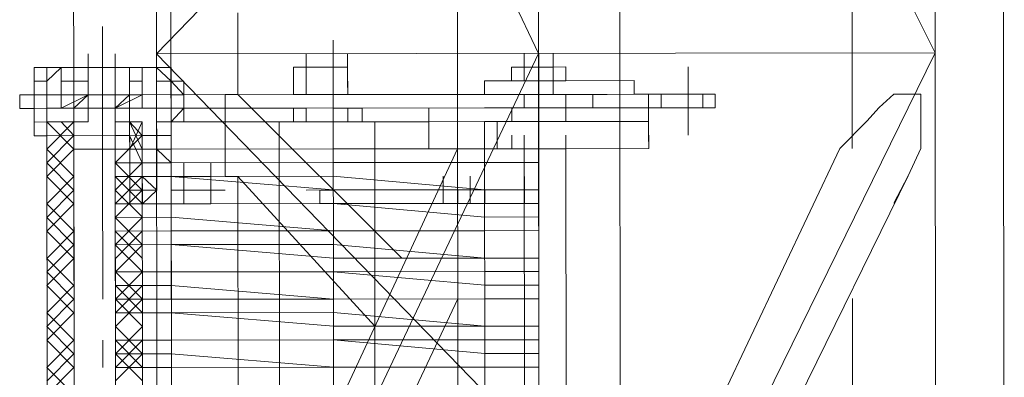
# Model space of a CAD drawing. Header units: inches. Extents: x -5850 to 5646, y 8947 to 13007.
# Tile 191 of 256: x -4162 to -4131, y 11076 to 11088. Entities that reach past the tile are written whole.
import ezdxf

# ---------------------------------------------------------------- set-up
doc = ezdxf.new("R2010")
doc.units = ezdxf.units.IN
doc.header["$MEASUREMENT"] = 0
doc.layers.add('at_Entity', color=7, linetype='Continuous')
doc.layers.add('at_Rect', color=7, linetype='Continuous')

msp = doc.modelspace()

# ---------------------------------------------------------------- linework, layer by layer
at = {"layer": 'at_Entity', "color": 7, "lineweight": 20}
for p, q in [((-4156.793, 10561.031), (-4157.478, 11328.106)), ((-4160.296, 11111.415), (-4160.274, 11086.494)), ((-4157.708, 11086.496), (-4157.731, 11111.417)), ((-4157.731, 11111.417), (-4145.886, 11086.507)), ((-4133.641, 11111.439), (-4157.708, 11086.496)), ((-4148.418, 11111.426), (-4148.396, 11086.505)), ((-4145.909, 11111.428), (-4133.618, 11086.518)), ((-4145.886, 11086.507), (-4145.909, 11111.428)), ((-4143.377, 11086.509), (-4143.399, 11111.43)), ((-4133.618, 11086.518), (-4133.641, 11111.439)), ((-4131.499, 11086.52), (-4131.522, 11111.441)), ((-4136.186, 11089.471), (-4136.183, 11086.515)), ((-4155.199, 11086.498), (-4155.2, 11087.764)), ((-4160.274, 11086.494), (-4160.251, 11061.567)), ((-4159.827, 11086.071), (-4159.827, 11086.494)), ((-4159.827, 11086.071), (-4159.827, 11086.494)), ((-4158.991, 11086.071), (-4158.991, 11086.495)), ((-4158.991, 11086.071), (-4158.991, 11086.495)), ((-4133.618, 11086.518), (-4157.708, 11086.496)), ((-4157.686, 11061.57), (-4157.708, 11086.496)), ((-4157.708, 11086.496), (-4133.596, 11061.591)), ((-4145.886, 11086.507), (-4157.686, 11061.57)), ((-4155.198, 11085.227), (-4155.199, 11086.498)), ((-4153.08, 11086.077), (-4153.08, 11086.5)), ((-4153.08, 11086.077), (-4153.08, 11086.5)), ((-4152.243, 11086.077), (-4152.244, 11086.501)), ((-4152.243, 11086.077), (-4152.244, 11086.501)), ((-4152.243, 11086.077), (-4152.244, 11086.501)), ((-4152.243, 11086.077), (-4152.244, 11086.501)), ((-4151.797, 11086.078), (-4151.797, 11086.502)), ((-4148.396, 11086.505), (-4148.374, 11061.578)), ((-4146.332, 11086.083), (-4146.333, 11086.506)), ((-4146.332, 11086.083), (-4146.333, 11086.506)), ((-4145.864, 11061.58), (-4145.886, 11086.507)), ((-4133.618, 11086.518), (-4145.864, 11061.58)), ((-4145.44, 11086.083), (-4145.44, 11086.507)), ((-4145.44, 11086.083), (-4145.44, 11086.507)), ((-4145.44, 11086.083), (-4145.44, 11086.507)), ((-4143.355, 11061.582), (-4143.377, 11086.509)), ((-4136.183, 11086.515), (-4136.181, 11083.56)), ((-4133.596, 11061.591), (-4133.618, 11086.518)), ((-4131.477, 11061.593), (-4131.499, 11086.52)), ((-4160.664, 11086.07), (-4161.5, 11086.069)), ((-4161.5, 11086.069), (-4161.499, 11085.221)), ((-4161.109, 11085.646), (-4160.664, 11086.07)), ((-4160.664, 11086.07), (-4160.273, 11086.07)), ((-4160.664, 11086.07), (-4160.663, 11085.646)), ((-4160.273, 11086.07), (-4158.544, 11086.072)), ((-4160.273, 11086.07), (-4160.272, 11085.223)), ((-4158.991, 11086.071), (-4159.827, 11086.071)), ((-4159.827, 11086.071), (-4159.826, 11085.223)), ((-4159.827, 11086.071), (-4158.991, 11086.071)), ((-4158.991, 11086.071), (-4158.99, 11085.224)), ((-4158.544, 11086.072), (-4158.544, 11085.224)), ((-4158.544, 11085.648), (-4158.544, 11086.072)), ((-4158.544, 11086.072), (-4158.154, 11086.072)), ((-4158.154, 11086.072), (-4157.262, 11086.073)), ((-4158.154, 11085.648), (-4158.154, 11086.072)), ((-4158.154, 11086.072), (-4157.708, 11086.072)), ((-4157.708, 11086.072), (-4157.708, 11085.649)), ((-4157.262, 11086.073), (-4157.262, 11085.649)), ((-4152.243, 11086.077), (-4153.47, 11086.076)), ((-4153.47, 11086.076), (-4153.469, 11085.229)), ((-4153.08, 11086.077), (-4153.079, 11085.229)), ((-4153.08, 11086.077), (-4152.243, 11086.077)), ((-4152.243, 11086.077), (-4153.08, 11086.077)), ((-4152.243, 11086.077), (-4151.797, 11086.078)), ((-4152.243, 11086.077), (-4151.797, 11086.078)), ((-4152.243, 11086.077), (-4152.242, 11085.23)), ((-4151.797, 11086.078), (-4151.796, 11085.23)), ((-4151.797, 11086.078), (-4151.796, 11085.23)), ((-4146.722, 11086.082), (-4146.332, 11086.083)), ((-4146.722, 11086.082), (-4146.722, 11085.658)), ((-4146.332, 11085.659), (-4146.332, 11086.083)), ((-4146.332, 11086.083), (-4145.44, 11086.083)), ((-4145.44, 11086.083), (-4146.332, 11086.083)), ((-4145.44, 11086.083), (-4146.332, 11086.083)), ((-4146.332, 11086.083), (-4146.332, 11085.659)), ((-4145.05, 11086.084), (-4145.44, 11086.083)), ((-4145.44, 11086.083), (-4145.05, 11086.084)), ((-4145.05, 11086.084), (-4145.049, 11085.66)), ((-4161.5, 11085.645), (-4161.109, 11085.646)), ((-4161.499, 11085.221), (-4161.5, 11085.645)), ((-4161.109, 11085.222), (-4161.109, 11085.646)), ((-4160.663, 11085.646), (-4160.273, 11085.646)), ((-4160.272, 11085.223), (-4160.273, 11085.646)), ((-4158.544, 11085.224), (-4158.544, 11085.648)), ((-4158.544, 11085.224), (-4158.544, 11085.648)), ((-4158.544, 11085.224), (-4158.544, 11085.648)), ((-4158.544, 11085.648), (-4158.154, 11085.648)), ((-4157.708, 11085.649), (-4157.262, 11085.649)), ((-4157.262, 11085.649), (-4156.871, 11085.649)), ((-4157.262, 11085.649), (-4157.261, 11085.225)), ((-4156.871, 11085.649), (-4156.871, 11085.226)), ((-4153.469, 11085.229), (-4153.47, 11085.652)), ((-4153.469, 11085.229), (-4153.47, 11085.652)), ((-4151.796, 11085.23), (-4151.797, 11085.654)), ((-4146.332, 11085.659), (-4147.559, 11085.658)), ((-4147.559, 11085.658), (-4147.558, 11085.234)), ((-4146.332, 11085.659), (-4145.44, 11085.66)), ((-4145.049, 11085.66), (-4146.332, 11085.659)), ((-4145.44, 11085.66), (-4145.439, 11085.236)), ((-4145.049, 11085.66), (-4145.44, 11085.66)), ((-4142.93, 11085.662), (-4145.049, 11085.66)), ((-4142.93, 11085.238), (-4142.93, 11085.662)), ((-4142.93, 11085.238), (-4142.93, 11085.662)), ((-4161.499, 11085.221), (-4161.945, 11085.221)), ((-4161.945, 11085.221), (-4161.945, 11084.803)), ((-4161.499, 11085.221), (-4161.945, 11085.221)), ((-4161.945, 11085.221), (-4161.945, 11084.803)), ((-4161.109, 11085.222), (-4161.499, 11085.221)), ((-4161.109, 11085.222), (-4161.499, 11085.221)), ((-4161.499, 11085.221), (-4161.498, 11084.379)), ((-4161.499, 11085.221), (-4161.499, 11084.803)), ((-4161.498, 11084.379), (-4161.499, 11085.221)), ((-4161.108, 11084.38), (-4161.109, 11085.222)), ((-4160.663, 11085.222), (-4161.109, 11085.222)), ((-4161.109, 11085.222), (-4161.109, 11084.804)), ((-4160.272, 11085.223), (-4160.663, 11085.222)), ((-4160.272, 11085.223), (-4158.544, 11085.224)), ((-4159.826, 11085.223), (-4160.272, 11085.223)), ((-4159.826, 11085.223), (-4158.99, 11085.224)), ((-4159.826, 11085.223), (-4159.826, 11084.805)), ((-4159.826, 11085.223), (-4159.826, 11084.805)), ((-4158.99, 11085.224), (-4158.989, 11084.805)), ((-4158.99, 11085.224), (-4158.989, 11084.805)), ((-4158.544, 11085.224), (-4158.99, 11085.224)), ((-4158.989, 11084.805), (-4158.99, 11085.224)), ((-4158.989, 11084.805), (-4158.99, 11085.224)), ((-4158.153, 11085.224), (-4158.544, 11085.224)), ((-4153.469, 11085.229), (-4158.153, 11085.224)), ((-4153.079, 11085.229), (-4157.707, 11085.225)), ((-4157.261, 11085.225), (-4156.871, 11085.226)), ((-4157.261, 11085.225), (-4157.26, 11084.383)), ((-4157.261, 11084.807), (-4157.261, 11085.225)), ((-4156.871, 11085.226), (-4156.87, 11084.807)), ((-4156.871, 11085.226), (-4156.87, 11084.807)), ((-4155.586, 11082.695), (-4155.588, 11085.227)), ((-4155.588, 11085.227), (-4155.198, 11085.227)), ((-4155.198, 11085.227), (-4150.119, 11080.163)), ((-4153.469, 11085.229), (-4152.242, 11085.23)), ((-4151.796, 11085.23), (-4153.469, 11085.229)), ((-4148.004, 11085.233), (-4152.242, 11085.23)), ((-4152.242, 11085.23), (-4151.796, 11085.23)), ((-4151.796, 11085.23), (-4151.35, 11085.23)), ((-4146.722, 11085.235), (-4148.004, 11085.233)), ((-4145.885, 11085.235), (-4146.722, 11085.235)), ((-4146.331, 11084.817), (-4146.331, 11085.235)), ((-4145.439, 11085.236), (-4145.885, 11085.235)), ((-4144.603, 11085.237), (-4145.439, 11085.236)), ((-4144.212, 11085.237), (-4145.439, 11085.236)), ((-4145.048, 11084.818), (-4145.049, 11085.236)), ((-4144.212, 11085.237), (-4144.603, 11085.237)), ((-4143.766, 11085.237), (-4144.212, 11085.237)), ((-4144.212, 11084.819), (-4144.212, 11085.237)), ((-4142.93, 11085.238), (-4143.766, 11085.237)), ((-4143.376, 11084.819), (-4143.376, 11085.238)), ((-4142.484, 11085.238), (-4142.93, 11085.238)), ((-4141.257, 11085.239), (-4142.484, 11085.238)), ((-4142.093, 11084.821), (-4142.093, 11085.239)), ((-4140.42, 11085.24), (-4141.257, 11085.239)), ((-4140.81, 11084.822), (-4140.811, 11085.24)), ((-4140.42, 11084.822), (-4140.42, 11085.24)), ((-4134.9, 11085.245), (-4135.345, 11084.827)), ((-4134.063, 11085.246), (-4134.9, 11085.245)), ((-4134.062, 11083.562), (-4134.063, 11085.246)), ((-4161.499, 11084.803), (-4161.945, 11084.803)), ((-4161.945, 11084.803), (-4161.499, 11084.803)), ((-4161.109, 11084.804), (-4161.499, 11084.803)), ((-4161.499, 11084.803), (-4161.498, 11083.956)), ((-4160.662, 11084.804), (-4161.109, 11084.804)), ((-4161.108, 11084.38), (-4161.109, 11084.804)), ((-4160.272, 11084.804), (-4160.662, 11084.804)), ((-4159.826, 11084.805), (-4160.272, 11084.804)), ((-4160.272, 11084.38), (-4160.272, 11084.804)), ((-4160.272, 11084.38), (-4160.272, 11084.804)), ((-4160.272, 11084.804), (-4160.271, 11083.538)), ((-4160.272, 11084.38), (-4160.272, 11084.804)), ((-4160.272, 11084.38), (-4160.272, 11084.804)), ((-4159.826, 11084.805), (-4158.989, 11084.805)), ((-4158.153, 11084.806), (-4158.989, 11084.805)), ((-4158.988, 11083.54), (-4158.989, 11084.805)), ((-4158.989, 11084.382), (-4158.989, 11084.805)), ((-4158.543, 11084.382), (-4158.543, 11084.806)), ((-4158.543, 11084.382), (-4158.543, 11084.806)), ((-4158.543, 11084.382), (-4158.543, 11084.806)), ((-4158.543, 11084.382), (-4158.543, 11084.806)), ((-4157.707, 11084.807), (-4158.153, 11084.806)), ((-4153.078, 11084.811), (-4157.707, 11084.807)), ((-4157.26, 11084.383), (-4157.261, 11084.807)), ((-4157.261, 11084.807), (-4157.26, 11084.383)), ((-4156.87, 11084.807), (-4157.261, 11084.807)), ((-4156.87, 11084.807), (-4156.87, 11084.384)), ((-4153.078, 11084.811), (-4153.469, 11084.81)), ((-4153.469, 11084.81), (-4153.468, 11084.387)), ((-4147.558, 11084.816), (-4153.078, 11084.811)), ((-4153.078, 11084.811), (-4153.078, 11084.387)), ((-4151.35, 11084.812), (-4152.242, 11084.811)), ((-4152.242, 11084.811), (-4152.242, 11084.388)), ((-4152.242, 11084.388), (-4152.242, 11084.811)), ((-4151.796, 11084.388), (-4151.796, 11084.812)), ((-4151.796, 11084.388), (-4151.796, 11084.812)), ((-4151.349, 11084.388), (-4151.35, 11084.812)), ((-4149.286, 11084.39), (-4149.287, 11084.814)), ((-4149.286, 11084.39), (-4149.287, 11084.814)), ((-4146.721, 11084.816), (-4147.558, 11084.816)), ((-4146.721, 11084.816), (-4145.048, 11084.818)), ((-4146.721, 11084.816), (-4145.439, 11084.818)), ((-4146.721, 11084.816), (-4146.721, 11084.393)), ((-4145.439, 11084.818), (-4144.212, 11084.819)), ((-4144.602, 11084.818), (-4145.439, 11084.818)), ((-4145.048, 11084.818), (-4145.048, 11084.394)), ((-4144.212, 11084.819), (-4144.602, 11084.818)), ((-4143.766, 11084.819), (-4144.212, 11084.819)), ((-4142.929, 11084.82), (-4143.766, 11084.819)), ((-4142.483, 11084.82), (-4142.929, 11084.82)), ((-4141.256, 11084.821), (-4142.483, 11084.82)), ((-4142.483, 11084.396), (-4142.483, 11084.82)), ((-4140.42, 11084.822), (-4141.256, 11084.821)), ((-4135.345, 11084.827), (-4135.735, 11084.402)), ((-4147.167, 11084.392), (-4152.242, 11084.388)), ((-4149.286, 11084.39), (-4152.242, 11084.388)), ((-4151.796, 11084.388), (-4149.286, 11084.39)), ((-4142.483, 11084.396), (-4149.286, 11084.39)), ((-4149.286, 11084.39), (-4147.557, 11084.392)), ((-4149.285, 11083.548), (-4149.286, 11084.39)), ((-4142.483, 11084.396), (-4147.557, 11084.392)), ((-4147.533, 11056.515), (-4147.557, 11084.392)), ((-4147.167, 11084.392), (-4147.166, 11083.55)), ((-4146.721, 11084.393), (-4145.048, 11084.394)), ((-4142.482, 11083.554), (-4142.483, 11084.396)), ((-4135.735, 11084.402), (-4136.571, 11083.56)), ((-4161.498, 11084.379), (-4161.498, 11083.956)), ((-4160.272, 11084.38), (-4161.108, 11084.38)), ((-4161.083, 11056.503), (-4161.108, 11084.38)), ((-4161.108, 11083.956), (-4161.108, 11084.38)), ((-4161.108, 11083.956), (-4161.108, 11084.38)), ((-4160.271, 11083.538), (-4160.272, 11084.38)), ((-4160.272, 11084.38), (-4160.271, 11083.538)), ((-4160.272, 11084.38), (-4160.271, 11083.115)), ((-4158.989, 11084.382), (-4158.988, 11083.54)), ((-4158.989, 11084.382), (-4158.543, 11084.382)), ((-4158.543, 11084.382), (-4158.989, 11084.382)), ((-4158.542, 11083.54), (-4158.543, 11084.382)), ((-4158.543, 11084.382), (-4158.153, 11084.382)), ((-4158.543, 11084.382), (-4158.542, 11083.116)), ((-4158.128, 11056.506), (-4158.153, 11084.382)), ((-4157.706, 11083.541), (-4157.707, 11084.383)), ((-4157.707, 11084.383), (-4157.26, 11084.383)), ((-4157.26, 11084.383), (-4157.707, 11084.383)), ((-4157.707, 11084.383), (-4157.706, 11083.959)), ((-4157.26, 11084.383), (-4152.242, 11084.388)), ((-4156.87, 11084.384), (-4157.26, 11084.383)), ((-4157.236, 11056.507), (-4157.26, 11084.383)), ((-4157.26, 11084.383), (-4157.26, 11083.959)), ((-4157.26, 11084.383), (-4157.26, 11083.959)), ((-4153.468, 11084.387), (-4155.587, 11084.385)), ((-4155.587, 11084.385), (-4153.078, 11084.387)), ((-4155.587, 11084.385), (-4155.587, 11083.543)), ((-4153.915, 11084.386), (-4150.959, 11084.389)), ((-4153.89, 11056.51), (-4153.915, 11084.386)), ((-4153.468, 11084.387), (-4151.796, 11084.388)), ((-4151.796, 11084.388), (-4153.468, 11084.387)), ((-4150.959, 11084.389), (-4150.934, 11056.512)), ((-4161.108, 11083.956), (-4161.498, 11083.956)), ((-4160.271, 11083.538), (-4160.271, 11083.957)), ((-4158.988, 11083.54), (-4158.989, 11083.958)), ((-4157.706, 11083.959), (-4158.152, 11083.959)), ((-4157.26, 11083.959), (-4158.152, 11083.959)), ((-4157.706, 11083.541), (-4157.706, 11083.959)), ((-4149.285, 11083.548), (-4149.286, 11083.966)), ((-4149.285, 11083.548), (-4149.286, 11083.966)), ((-4146.72, 11083.551), (-4146.721, 11083.969)), ((-4146.33, 11083.551), (-4146.33, 11083.969)), ((-4146.33, 11083.551), (-4146.33, 11083.969)), ((-4145.047, 11083.552), (-4145.048, 11083.97)), ((-4145.047, 11083.552), (-4145.048, 11083.97)), ((-4145.047, 11083.552), (-4145.048, 11083.97)), ((-4142.482, 11083.554), (-4142.483, 11083.973)), ((-4160.271, 11083.538), (-4158.988, 11083.54)), ((-4159.825, 11083.539), (-4160.271, 11083.538)), ((-4160.271, 11083.115), (-4160.271, 11083.538)), ((-4160.271, 11083.115), (-4160.271, 11083.538)), ((-4160.248, 11057.77), (-4160.271, 11083.538)), ((-4158.988, 11083.54), (-4159.825, 11083.539)), ((-4158.988, 11083.54), (-4158.542, 11083.54)), ((-4158.988, 11083.54), (-4158.965, 11057.771)), ((-4158.542, 11083.54), (-4158.988, 11083.54)), ((-4158.542, 11083.54), (-4158.988, 11083.54)), ((-4158.988, 11083.54), (-4158.988, 11083.116)), ((-4158.988, 11083.116), (-4158.988, 11083.54)), ((-4158.542, 11083.54), (-4157.706, 11083.541)), ((-4158.542, 11083.54), (-4158.542, 11083.116)), ((-4158.542, 11083.116), (-4158.542, 11083.54)), ((-4158.542, 11083.54), (-4158.152, 11083.54)), ((-4157.706, 11083.541), (-4158.152, 11083.54)), ((-4158.152, 11083.117), (-4158.152, 11083.54)), ((-4158.152, 11083.117), (-4158.152, 11083.54)), ((-4157.706, 11083.541), (-4157.259, 11083.117)), ((-4157.26, 11083.541), (-4157.706, 11083.541)), ((-4157.706, 11083.541), (-4157.705, 11083.117)), ((-4152.241, 11083.546), (-4157.26, 11083.541)), ((-4148.393, 11083.549), (-4156.853, 11065.374)), ((-4155.587, 11083.543), (-4153.914, 11083.544)), ((-4153.914, 11083.544), (-4155.587, 11083.543)), ((-4147.557, 11083.55), (-4152.241, 11083.546)), ((-4149.285, 11083.548), (-4150.958, 11083.547)), ((-4150.958, 11083.547), (-4149.285, 11083.548)), ((-4142.482, 11083.554), (-4149.285, 11083.548)), ((-4149.285, 11083.548), (-4146.72, 11083.551)), ((-4147.166, 11083.55), (-4147.557, 11083.55)), ((-4145.884, 11083.551), (-4147.166, 11083.55)), ((-4146.72, 11083.551), (-4145.438, 11083.552)), ((-4146.33, 11083.551), (-4146.72, 11083.551)), ((-4146.33, 11083.551), (-4146.72, 11083.551)), ((-4146.33, 11083.551), (-4145.047, 11083.552)), ((-4145.047, 11083.552), (-4146.33, 11083.551)), ((-4146.307, 11057.782), (-4146.33, 11083.551)), ((-4145.883, 11083.127), (-4145.884, 11083.551)), ((-4145.884, 11083.551), (-4145.883, 11083.127)), ((-4145.438, 11083.552), (-4142.482, 11083.554)), ((-4145.047, 11083.552), (-4145.024, 11057.783)), ((-4143.362, 11069.189), (-4136.571, 11083.56)), ((-4134.451, 11082.714), (-4134.062, 11083.562)), ((-4160.248, 11057.77), (-4160.271, 11083.115)), ((-4158.988, 11083.116), (-4158.965, 11057.771)), ((-4158.542, 11083.116), (-4158.988, 11083.116)), ((-4158.988, 11083.116), (-4158.542, 11083.116)), ((-4158.988, 11082.692), (-4158.988, 11083.116)), ((-4158.988, 11082.692), (-4158.988, 11083.116)), ((-4158.542, 11083.116), (-4158.152, 11083.117)), ((-4158.541, 11082.692), (-4158.542, 11083.116)), ((-4158.542, 11083.116), (-4158.541, 11082.692)), ((-4158.541, 11082.692), (-4158.542, 11083.116)), ((-4158.541, 11082.692), (-4158.542, 11083.116)), ((-4158.152, 11083.117), (-4158.151, 11082.693)), ((-4157.705, 11083.117), (-4158.152, 11083.117)), ((-4158.151, 11082.693), (-4158.152, 11083.117)), ((-4158.151, 11082.693), (-4158.152, 11083.117)), ((-4157.259, 11083.117), (-4157.705, 11083.117)), ((-4157.705, 11083.117), (-4157.705, 11082.693)), ((-4157.259, 11083.117), (-4152.241, 11083.122)), ((-4152.241, 11083.122), (-4157.259, 11083.117)), ((-4156.032, 11082.695), (-4156.032, 11083.118)), ((-4152.241, 11083.122), (-4147.556, 11083.126)), ((-4147.556, 11083.126), (-4152.241, 11083.122)), ((-4147.556, 11083.126), (-4145.883, 11083.127)), ((-4145.883, 11083.127), (-4147.556, 11083.126)), ((-4145.883, 11083.127), (-4145.883, 11082.704)), ((-4158.541, 11082.692), (-4158.988, 11082.692)), ((-4158.988, 11082.692), (-4158.541, 11082.692)), ((-4158.987, 11081.844), (-4158.988, 11082.692)), ((-4158.151, 11082.693), (-4158.541, 11082.692)), ((-4158.151, 11082.693), (-4158.541, 11082.692)), ((-4158.541, 11082.692), (-4158.541, 11082.269)), ((-4158.541, 11082.692), (-4158.541, 11082.269)), ((-4157.705, 11082.693), (-4158.151, 11082.693)), ((-4157.705, 11082.693), (-4158.151, 11082.693)), ((-4157.705, 11082.269), (-4158.151, 11082.693)), ((-4157.705, 11082.693), (-4157.259, 11082.694)), ((-4157.259, 11082.694), (-4157.705, 11082.693)), ((-4157.705, 11082.693), (-4157.705, 11082.269)), ((-4152.24, 11082.698), (-4157.259, 11082.694)), ((-4157.259, 11082.694), (-4152.24, 11082.274)), ((-4156.032, 11082.695), (-4156.869, 11082.694)), ((-4156.868, 11082.27), (-4156.869, 11082.694)), ((-4156.868, 11082.27), (-4156.869, 11082.694)), ((-4156.868, 11082.27), (-4156.869, 11082.694)), ((-4156.868, 11082.27), (-4156.869, 11082.694)), ((-4156.032, 11082.271), (-4156.032, 11082.695)), ((-4156.032, 11082.271), (-4156.032, 11082.695)), ((-4156.032, 11082.271), (-4156.032, 11082.695)), ((-4156.032, 11082.271), (-4156.032, 11082.695)), ((-4156.032, 11082.271), (-4156.032, 11082.695)), ((-4155.196, 11082.695), (-4155.586, 11082.695)), ((-4155.184, 11069.178), (-4155.196, 11082.695)), ((-4155.196, 11082.695), (-4150.953, 11078.054)), ((-4152.24, 11082.698), (-4147.556, 11082.278)), ((-4148.838, 11082.277), (-4148.839, 11082.701)), ((-4148.002, 11082.278), (-4148.002, 11082.702)), ((-4148.002, 11082.278), (-4148.002, 11082.702)), ((-4145.883, 11082.28), (-4145.883, 11082.704)), ((-4145.883, 11082.704), (-4145.883, 11082.28)), ((-4143.357, 11064.544), (-4134.451, 11082.714)), ((-4134.897, 11081.866), (-4134.451, 11082.714)), ((-4158.987, 11081.844), (-4158.987, 11082.268)), ((-4158.541, 11082.269), (-4158.541, 11081.845)), ((-4158.15, 11081.845), (-4157.705, 11082.269)), ((-4157.258, 11081.846), (-4157.259, 11082.27)), ((-4157.258, 11081.846), (-4157.259, 11082.27)), ((-4156.032, 11082.271), (-4156.868, 11082.27)), ((-4156.868, 11082.27), (-4156.868, 11081.846)), ((-4156.032, 11082.271), (-4156.422, 11082.27)), ((-4156.422, 11082.27), (-4156.032, 11082.271)), ((-4156.032, 11082.271), (-4156.031, 11081.847)), ((-4156.031, 11081.847), (-4156.032, 11082.271)), ((-4156.032, 11082.271), (-4155.586, 11082.271)), ((-4155.586, 11082.271), (-4156.032, 11082.271)), ((-4156.032, 11082.271), (-4156.031, 11081.847)), ((-4156.031, 11081.847), (-4156.032, 11082.271)), ((-4156.032, 11082.271), (-4156.031, 11081.847)), ((-4156.032, 11082.271), (-4156.031, 11081.847)), ((-4147.556, 11082.278), (-4152.24, 11082.274)), ((-4148.002, 11082.278), (-4148.838, 11082.277)), ((-4148.002, 11082.278), (-4148.838, 11082.277)), ((-4148.838, 11082.277), (-4148.392, 11082.278)), ((-4148.838, 11082.277), (-4148.838, 11081.853)), ((-4148.838, 11082.277), (-4148.838, 11081.853)), ((-4148.838, 11082.277), (-4148.838, 11081.853)), ((-4148.392, 11082.278), (-4148.392, 11081.854)), ((-4148.002, 11082.278), (-4148.001, 11081.854)), ((-4148.001, 11081.854), (-4148.002, 11082.278)), ((-4147.556, 11082.278), (-4145.883, 11082.28)), ((-4145.883, 11082.28), (-4147.556, 11082.278)), ((-4147.555, 11081.855), (-4147.556, 11082.278)), ((-4147.555, 11081.855), (-4147.556, 11082.278)), ((-4145.883, 11082.28), (-4145.882, 11081.856)), ((-4157.258, 11081.846), (-4158.987, 11081.844)), ((-4158.987, 11081.844), (-4158.541, 11081.845)), ((-4158.986, 11081.426), (-4158.987, 11081.844)), ((-4158.541, 11081.845), (-4158.15, 11081.845)), ((-4158.15, 11081.845), (-4157.258, 11081.846)), ((-4157.258, 11081.846), (-4152.239, 11081.85)), ((-4152.239, 11081.85), (-4157.258, 11081.846)), ((-4156.031, 11081.847), (-4156.868, 11081.846)), ((-4156.868, 11081.846), (-4156.031, 11081.847)), ((-4147.555, 11081.855), (-4152.239, 11081.85)), ((-4152.239, 11081.85), (-4147.555, 11081.436)), ((-4148.001, 11081.854), (-4148.838, 11081.853)), ((-4148.001, 11081.854), (-4148.838, 11081.853)), ((-4148.392, 11081.854), (-4148.838, 11081.853)), ((-4147.555, 11081.855), (-4145.882, 11081.856)), ((-4145.882, 11081.438), (-4145.882, 11081.856)), ((-4158.986, 11081.426), (-4157.258, 11081.428)), ((-4158.986, 11081.426), (-4158.986, 11081.002)), ((-4157.258, 11081.428), (-4152.239, 11081.008)), ((-4147.555, 11081.436), (-4145.882, 11081.438)), ((-4145.882, 11081.014), (-4145.882, 11081.438)), ((-4145.882, 11081.438), (-4145.882, 11081.014)), ((-4158.986, 11081.002), (-4157.257, 11081.004)), ((-4158.986, 11080.579), (-4158.986, 11081.002)), ((-4158.986, 11080.579), (-4158.986, 11081.002)), ((-4152.239, 11081.008), (-4157.257, 11081.004)), ((-4152.239, 11081.008), (-4147.554, 11081.013)), ((-4147.554, 11081.013), (-4152.239, 11081.008)), ((-4147.554, 11081.013), (-4145.882, 11081.014)), ((-4145.882, 11081.014), (-4147.554, 11081.013)), ((-4145.882, 11081.014), (-4145.881, 11080.166)), ((-4158.986, 11080.579), (-4157.257, 11080.58)), ((-4157.257, 11080.58), (-4158.986, 11080.579)), ((-4158.985, 11079.736), (-4158.986, 11080.579)), ((-4152.238, 11080.585), (-4157.257, 11080.58)), ((-4157.257, 11080.58), (-4152.238, 11080.161)), ((-4152.238, 11080.585), (-4147.554, 11080.165)), ((-4145.881, 11080.166), (-4145.881, 11080.59)), ((-4158.985, 11079.736), (-4158.985, 11080.155)), ((-4147.554, 11080.165), (-4152.238, 11080.161)), ((-4147.554, 11080.165), (-4145.881, 11080.166)), ((-4145.881, 11080.166), (-4147.554, 11080.165)), ((-4145.881, 11080.166), (-4145.88, 11079.748)), ((-4158.985, 11079.736), (-4157.256, 11079.738)), ((-4157.256, 11079.738), (-4158.985, 11079.736)), ((-4158.985, 11079.313), (-4158.985, 11079.736)), ((-4157.256, 11079.738), (-4152.237, 11079.742)), ((-4152.237, 11079.742), (-4157.256, 11079.738)), ((-4147.553, 11079.747), (-4152.237, 11079.742)), ((-4152.237, 11079.742), (-4147.553, 11079.323)), ((-4147.553, 11079.747), (-4145.88, 11079.748)), ((-4145.88, 11079.324), (-4145.88, 11079.748)), ((-4158.985, 11079.313), (-4157.256, 11079.314)), ((-4158.985, 11079.313), (-4158.984, 11078.889)), ((-4157.256, 11079.314), (-4152.237, 11078.895)), ((-4147.553, 11079.323), (-4145.88, 11079.324)), ((-4145.88, 11078.901), (-4145.88, 11079.324)), ((-4145.88, 11079.324), (-4145.88, 11078.901)), ((-4136.177, 11078.909), (-4136.165, 11065.816)), ((-4158.984, 11078.889), (-4157.256, 11078.89)), ((-4158.984, 11078.471), (-4158.984, 11078.889)), ((-4158.984, 11078.471), (-4158.984, 11078.889)), ((-4152.237, 11078.895), (-4157.256, 11078.89)), ((-4148.389, 11078.898), (-4155.179, 11064.533)), ((-4152.237, 11078.895), (-4147.553, 11078.899)), ((-4147.553, 11078.899), (-4152.237, 11078.895)), ((-4147.553, 11078.899), (-4145.88, 11078.901)), ((-4145.88, 11078.901), (-4147.553, 11078.899)), ((-4145.88, 11078.901), (-4145.879, 11078.059)), ((-4158.984, 11078.471), (-4157.255, 11078.472)), ((-4157.255, 11078.472), (-4158.984, 11078.471)), ((-4158.983, 11077.623), (-4158.984, 11078.471)), ((-4157.255, 11078.472), (-4152.236, 11078.477)), ((-4157.255, 11078.472), (-4152.236, 11078.053)), ((-4152.236, 11078.477), (-4147.552, 11078.057)), ((-4148.389, 11078.48), (-4148.388, 11078.056)), ((-4145.879, 11078.059), (-4145.879, 11078.482)), ((-4158.983, 11077.623), (-4158.983, 11078.047)), ((-4147.552, 11078.057), (-4152.236, 11078.053)), ((-4147.552, 11078.057), (-4145.879, 11078.059)), ((-4145.879, 11078.059), (-4147.552, 11078.057)), ((-4145.879, 11078.059), (-4145.878, 11077.635)), ((-4158.983, 11077.623), (-4157.254, 11077.625)), ((-4157.254, 11077.625), (-4158.983, 11077.623)), ((-4158.983, 11077.199), (-4158.983, 11077.623)), ((-4157.254, 11077.625), (-4152.236, 11077.629)), ((-4152.236, 11077.629), (-4157.254, 11077.625)), ((-4147.551, 11077.633), (-4152.236, 11077.629)), ((-4152.236, 11077.629), (-4147.551, 11077.209)), ((-4147.551, 11077.633), (-4145.878, 11077.635)), ((-4145.878, 11077.211), (-4145.878, 11077.635)), ((-4158.983, 11077.199), (-4157.254, 11077.201)), ((-4158.983, 11077.199), (-4158.982, 11076.775)), ((-4157.254, 11077.201), (-4152.235, 11076.781)), ((-4147.551, 11077.209), (-4145.878, 11077.211)), ((-4145.878, 11076.787), (-4145.878, 11077.211)), ((-4145.878, 11077.211), (-4145.878, 11076.787)), ((-4158.982, 11076.775), (-4157.254, 11076.777)), ((-4158.982, 11076.357), (-4158.982, 11076.775)), ((-4158.982, 11076.357), (-4158.982, 11076.775)), ((-4157.254, 11076.777), (-4152.235, 11076.781)), ((-4152.235, 11076.781), (-4147.551, 11076.786)), ((-4147.551, 11076.786), (-4152.235, 11076.781)), ((-4147.551, 11076.786), (-4145.878, 11076.787)), ((-4145.878, 11076.787), (-4147.551, 11076.786)), ((-4145.878, 11076.787), (-4145.877, 11075.945))]:
    msp.add_line(p, q, dxfattribs=at)
at = {"layer": 'at_Entity', "color": 3, "lineweight": 20}
for p, q in [((-4145.888, 11087.773), (-4145.885, 11085.235)), ((-4159.382, 11087.337), (-4159.378, 11083.115)), ((-4152.244, 11086.919), (-4152.24, 11082.698)), ((-4159.827, 11086.071), (-4159.827, 11086.494)), ((-4158.991, 11086.071), (-4158.991, 11086.495)), ((-4153.08, 11086.077), (-4153.08, 11086.5)), ((-4152.243, 11086.077), (-4152.244, 11086.501)), ((-4152.243, 11086.077), (-4152.244, 11086.501)), ((-4152.244, 11086.501), (-4152.242, 11085.23)), ((-4157.262, 11086.073), (-4161.5, 11086.069)), ((-4160.664, 11086.07), (-4161.11, 11086.069)), ((-4161.11, 11086.069), (-4161.109, 11085.646)), ((-4160.273, 11086.07), (-4160.664, 11086.07)), ((-4160.273, 11085.646), (-4160.273, 11086.07)), ((-4158.154, 11086.072), (-4157.708, 11086.072)), ((-4158.154, 11085.648), (-4158.154, 11086.072)), ((-4157.708, 11086.072), (-4157.262, 11085.649)), ((-4157.26, 11083.541), (-4157.262, 11086.073)), ((-4145.44, 11086.083), (-4146.332, 11086.083)), ((-4145.439, 11085.236), (-4145.44, 11086.083)), ((-4141.258, 11086.087), (-4141.256, 11083.974)), ((-4161.109, 11085.646), (-4161.5, 11085.645)), ((-4161.5, 11085.645), (-4161.498, 11084.379)), ((-4161.5, 11085.645), (-4161.498, 11084.379)), ((-4160.663, 11085.222), (-4160.663, 11085.646)), ((-4159.827, 11085.647), (-4160.273, 11085.646)), ((-4160.272, 11085.223), (-4160.273, 11085.646)), ((-4160.272, 11085.223), (-4160.273, 11085.646)), ((-4159.826, 11084.381), (-4159.827, 11085.647)), ((-4158.99, 11085.224), (-4158.99, 11085.647)), ((-4158.544, 11085.224), (-4158.544, 11085.648)), ((-4158.544, 11085.648), (-4158.154, 11085.648)), ((-4158.153, 11085.224), (-4158.154, 11085.648)), ((-4157.262, 11085.649), (-4156.871, 11085.226)), ((-4160.272, 11085.223), (-4160.663, 11085.222)), ((-4160.662, 11084.804), (-4160.663, 11085.222)), ((-4160.662, 11084.804), (-4160.663, 11085.222)), ((-4160.662, 11084.804), (-4159.826, 11085.223)), ((-4159.826, 11085.223), (-4160.272, 11084.804)), ((-4160.272, 11084.804), (-4160.272, 11085.223)), ((-4159.826, 11084.805), (-4159.826, 11085.223)), ((-4158.989, 11084.805), (-4158.99, 11085.224)), ((-4158.99, 11085.224), (-4158.544, 11085.224)), ((-4158.544, 11085.224), (-4158.989, 11084.805)), ((-4158.989, 11084.805), (-4158.153, 11085.224)), ((-4158.543, 11084.806), (-4158.544, 11085.224)), ((-4158.153, 11084.806), (-4158.153, 11085.224)), ((-4158.153, 11084.806), (-4158.153, 11085.224)), ((-4156.871, 11085.226), (-4156.87, 11084.807)), ((-4152.241, 11083.122), (-4152.242, 11085.23)), ((-4152.242, 11085.23), (-4152.242, 11084.811)), ((-4145.883, 11083.127), (-4145.885, 11085.235)), ((-4145.883, 11083.127), (-4145.885, 11085.235)), ((-4142.483, 11084.82), (-4142.484, 11085.238)), ((-4160.662, 11084.804), (-4160.272, 11084.804)), ((-4158.543, 11084.806), (-4158.989, 11084.805)), ((-4158.543, 11084.382), (-4158.543, 11084.806)), ((-4158.543, 11084.382), (-4158.543, 11084.806)), ((-4158.153, 11084.806), (-4158.543, 11084.806)), ((-4158.543, 11084.806), (-4158.153, 11084.806)), ((-4156.87, 11084.807), (-4157.26, 11084.383)), ((-4152.242, 11084.811), (-4152.242, 11084.388)), ((-4161.498, 11084.379), (-4161.108, 11084.38)), ((-4161.108, 11084.38), (-4160.662, 11084.38)), ((-4161.108, 11084.38), (-4160.271, 11083.538)), ((-4161.108, 11084.38), (-4161.108, 11083.956)), ((-4161.107, 11083.538), (-4160.272, 11084.38)), ((-4160.662, 11084.38), (-4160.271, 11083.957)), ((-4160.272, 11084.38), (-4159.826, 11084.381)), ((-4160.272, 11084.38), (-4160.271, 11083.538)), ((-4160.271, 11083.957), (-4160.272, 11084.38)), ((-4158.543, 11084.382), (-4158.989, 11084.382)), ((-4158.989, 11084.382), (-4158.543, 11084.382)), ((-4158.543, 11084.382), (-4158.989, 11084.382)), ((-4158.543, 11084.382), (-4158.152, 11083.54)), ((-4158.152, 11083.959), (-4158.543, 11084.382)), ((-4158.542, 11083.54), (-4158.153, 11084.382)), ((-4158.153, 11084.382), (-4158.152, 11083.959)), ((-4157.26, 11084.383), (-4157.26, 11083.959)), ((-4152.242, 11084.388), (-4152.241, 11083.964)), ((-4152.241, 11083.964), (-4152.242, 11084.388)), ((-4152.242, 11084.388), (-4152.241, 11083.964)), ((-4157.26, 11083.959), (-4161.498, 11083.956)), ((-4161.108, 11083.956), (-4160.271, 11083.957)), ((-4161.107, 11083.114), (-4160.271, 11083.957)), ((-4158.989, 11083.958), (-4158.543, 11083.958)), ((-4158.543, 11083.958), (-4158.989, 11083.958)), ((-4158.989, 11083.958), (-4158.543, 11083.958)), ((-4158.988, 11083.116), (-4158.152, 11083.959)), ((-4158.543, 11083.958), (-4158.152, 11083.117)), ((-4158.152, 11083.54), (-4158.152, 11083.959)), ((-4158.152, 11083.54), (-4158.152, 11083.959)), ((-4157.26, 11083.959), (-4158.152, 11083.959)), ((-4152.241, 11083.964), (-4152.241, 11083.546)), ((-4152.241, 11083.964), (-4152.241, 11083.546)), ((-4161.107, 11082.69), (-4160.271, 11083.538)), ((-4161.107, 11083.538), (-4160.27, 11082.691)), ((-4158.988, 11083.54), (-4158.542, 11083.54)), ((-4158.542, 11083.54), (-4158.988, 11083.54)), ((-4158.988, 11083.54), (-4158.542, 11083.54)), ((-4158.152, 11083.54), (-4158.152, 11083.117)), ((-4152.241, 11083.546), (-4152.241, 11083.122)), ((-4152.241, 11083.122), (-4152.241, 11083.546)), ((-4152.24, 11082.274), (-4152.241, 11083.546)), ((-4146.33, 11083.551), (-4146.328, 11081.856)), ((-4145.884, 11083.551), (-4145.883, 11083.127)), ((-4145.883, 11083.127), (-4145.884, 11083.551)), ((-4161.107, 11083.114), (-4160.27, 11082.267)), ((-4159.375, 11078.889), (-4159.378, 11083.115)), ((-4158.988, 11083.116), (-4158.151, 11082.269)), ((-4158.987, 11082.268), (-4158.152, 11083.117)), ((-4158.152, 11083.117), (-4158.15, 11081.845)), ((-4156.869, 11082.694), (-4156.869, 11083.118)), ((-4145.883, 11083.127), (-4145.88, 11079.324)), ((-4161.107, 11082.69), (-4160.269, 11081.843)), ((-4161.106, 11081.842), (-4160.27, 11082.691)), ((-4158.988, 11082.692), (-4158.15, 11081.845)), ((-4158.987, 11081.844), (-4158.151, 11082.693)), ((-4157.258, 11081.846), (-4157.259, 11082.694)), ((-4157.259, 11082.694), (-4156.869, 11082.694)), ((-4156.869, 11082.694), (-4156.868, 11081.846)), ((-4156.868, 11082.27), (-4156.869, 11082.694)), ((-4156.869, 11082.694), (-4156.868, 11082.27)), ((-4156.868, 11082.27), (-4156.869, 11082.694)), ((-4156.868, 11082.27), (-4156.869, 11082.694)), ((-4156.032, 11082.695), (-4156.031, 11081.847)), ((-4152.24, 11082.698), (-4152.24, 11082.274)), ((-4152.24, 11082.274), (-4152.24, 11082.698)), ((-4148.838, 11082.277), (-4148.839, 11082.701)), ((-4148.002, 11082.278), (-4148.002, 11082.702)), ((-4148.002, 11082.278), (-4148.002, 11082.702)), ((-4161.106, 11081.424), (-4160.27, 11082.267)), ((-4158.987, 11082.268), (-4158.15, 11081.427)), ((-4158.986, 11081.426), (-4158.151, 11082.269)), ((-4158.541, 11082.269), (-4157.705, 11082.269)), ((-4157.259, 11082.27), (-4155.586, 11082.271)), ((-4153.076, 11082.273), (-4151.794, 11082.275)), ((-4152.239, 11081.85), (-4152.24, 11082.274)), ((-4152.239, 11081.85), (-4152.24, 11082.274)), ((-4152.24, 11082.274), (-4152.239, 11081.85)), ((-4148.838, 11081.853), (-4148.838, 11082.277)), ((-4148.838, 11081.853), (-4148.838, 11082.277)), ((-4148.838, 11081.853), (-4148.838, 11082.277)), ((-4148.002, 11082.278), (-4148.001, 11081.854)), ((-4148.002, 11082.278), (-4148.001, 11081.854)), ((-4148.001, 11081.854), (-4148.002, 11082.278)), ((-4147.555, 11081.855), (-4147.556, 11082.278)), ((-4161.106, 11081.842), (-4160.269, 11081.001)), ((-4161.105, 11081), (-4160.269, 11081.843)), ((-4156.868, 11081.846), (-4157.258, 11081.846)), ((-4152.239, 11081.85), (-4152.239, 11081.008)), ((-4152.239, 11081.85), (-4152.239, 11081.008)), ((-4149.284, 11081.853), (-4147.555, 11081.855)), ((-4148.001, 11081.854), (-4147.555, 11081.855)), ((-4161.106, 11081.424), (-4160.268, 11080.577)), ((-4158.986, 11080.579), (-4158.15, 11081.427)), ((-4158.986, 11081.426), (-4158.149, 11080.579)), ((-4152.239, 11081.008), (-4152.239, 11081.432)), ((-4161.105, 11081), (-4160.268, 11080.154)), ((-4161.104, 11080.153), (-4160.269, 11081.001)), ((-4158.986, 11081.002), (-4158.149, 11080.155)), ((-4158.985, 11080.155), (-4158.15, 11081.003)), ((-4152.239, 11081.008), (-4152.238, 11080.585)), ((-4161.104, 11079.735), (-4160.268, 11080.577)), ((-4158.986, 11080.579), (-4158.148, 11079.737)), ((-4158.985, 11079.736), (-4158.149, 11080.579)), ((-4152.238, 11080.585), (-4152.238, 11080.161)), ((-4161.104, 11079.311), (-4160.268, 11080.154)), ((-4161.104, 11080.153), (-4160.267, 11079.312)), ((-4152.237, 11079.742), (-4152.238, 11080.161)), ((-4152.237, 11078.895), (-4152.238, 11080.161)), ((-4161.104, 11079.735), (-4160.267, 11078.888)), ((-4158.985, 11079.736), (-4158.148, 11078.89)), ((-4158.984, 11078.889), (-4158.148, 11079.737)), ((-4152.237, 11079.742), (-4152.234, 11075.939)), ((-4161.104, 11079.311), (-4160.266, 11078.469)), ((-4161.103, 11078.469), (-4160.267, 11079.312)), ((-4158.985, 11079.313), (-4158.147, 11078.471)), ((-4158.984, 11078.471), (-4158.148, 11079.313)), ((-4152.237, 11078.895), (-4152.237, 11079.319)), ((-4161.102, 11078.045), (-4160.267, 11078.888)), ((-4158.984, 11078.889), (-4158.147, 11078.048)), ((-4158.983, 11078.047), (-4158.148, 11078.89)), ((-4152.237, 11078.895), (-4152.236, 11078.477)), ((-4152.236, 11078.477), (-4152.237, 11078.895)), ((-4152.237, 11078.895), (-4152.236, 11078.477)), ((-4161.103, 11078.469), (-4160.266, 11077.622)), ((-4161.102, 11077.621), (-4160.266, 11078.469)), ((-4152.236, 11078.477), (-4152.236, 11078.053)), ((-4145.879, 11078.482), (-4145.878, 11077.635)), ((-4161.102, 11078.045), (-4160.265, 11077.198)), ((-4158.983, 11077.199), (-4158.147, 11078.048)), ((-4158.983, 11078.047), (-4158.146, 11077.2)), ((-4152.236, 11077.629), (-4152.236, 11078.053)), ((-4152.236, 11078.053), (-4152.236, 11077.629)), ((-4161.102, 11077.621), (-4160.265, 11076.774)), ((-4161.101, 11076.774), (-4160.266, 11077.622)), ((-4159.373, 11076.775), (-4159.373, 11077.623)), ((-4158.983, 11077.623), (-4158.146, 11076.776)), ((-4158.982, 11076.775), (-4158.147, 11077.624)), ((-4152.236, 11077.629), (-4152.235, 11076.781)), ((-4161.101, 11076.355), (-4160.265, 11077.198)), ((-4158.983, 11077.199), (-4158.145, 11076.358)), ((-4158.982, 11076.357), (-4158.146, 11077.2)), ((-4152.235, 11076.781), (-4152.235, 11077.205)), ((-4161.101, 11075.931), (-4160.265, 11076.774)), ((-4161.101, 11076.774), (-4160.264, 11075.932)), ((-4152.235, 11076.781), (-4152.234, 11076.363))]:
    msp.add_line(p, q, dxfattribs=at)
at = {"layer": 'at_Rect', "color": 7, "lineweight": 20}
for p, q in [((-4152.662, 11082.273), (-4152.24, 11082.273)), ((-4152.662, 11082.273), (-4152.662, 11081.85)), ((-4152.239, 11081.85), (-4152.24, 11082.273)), ((-4152.239, 11081.85), (-4152.662, 11081.85))]:
    msp.add_line(p, q, dxfattribs=at)

doc.saveas('drawing.dxf')
